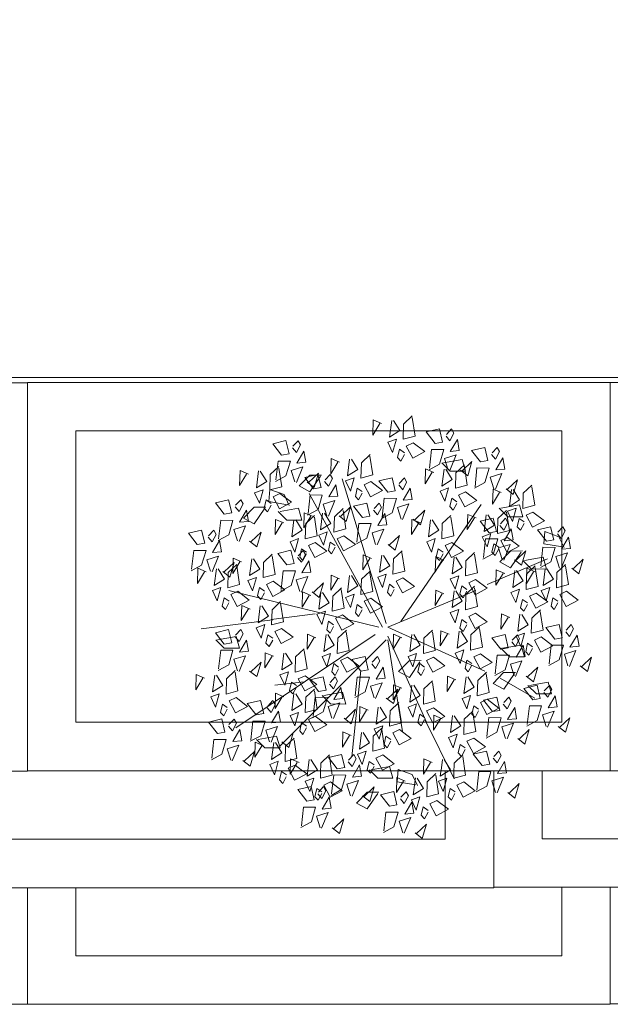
# Model space of a CAD drawing. Header units: centimetres. Extents: x -122 to 72759, y 3298 to 43172.
# Tile 51 of 243: x 35782 to 35843, y 10607 to 10708. Entities that reach past the tile are written whole.
import ezdxf

# ---------------------------------------------------------------- set-up
doc = ezdxf.new("R2010")
doc.units = ezdxf.units.CM
doc.header["$MEASUREMENT"] = 0
for name, color, linetype, lineweight in [('1-meble', 7, 'Continuous', 5), ('_ nowe meble', 7, 'Continuous', 5), ('wymiarowanie', 7, 'Continuous', 5), ('ZZZ_Xref', 7, 'Continuous', 5)]:
    doc.layers.add(name, color=color, linetype=linetype, lineweight=lineweight)

# ---------------------------------------------------------------- blocks, each defined once
blk = doc.blocks.new('G$CA1DC9C89')
at = {"layer": '_ nowe meble', "lineweight": 5, "ltscale": 0.5}
blk.add_lwpolyline([(162.24, 764.75), (77.15, 765.38), (77.15, 495.81), (65.14, 495.81), (65.14, 465.82), (53.15, 465.82), (53.16, 56.24), (4727.78, 55.45)], dxfattribs=at)
at = {"layer": 'wymiarowanie', "lineweight": 5, "ltscale": 0.5}
blk.add_lwpolyline([(2759.45, 55.45), (2759.45, 15.45), (1725.13, 15.45), (1725.13, 3.45), (1437.13, 3.54), (1437.13, -8.46), (957.13, -8.46), (957.13, 3.49), (1.15, 3.49), (1.15, 633.82), (13.15, 633.82), (13.15, 645.82), (25.15, 645.82), (25.14, 705.82), (37.13, 705.82), (36.77, 764.65), (77.15, 765.38), (77.15, 495.81), (65.14, 495.82), (65.14, 465.82), (53.14, 465.82), (53.15, 55.54)], close=True, dxfattribs=at)
at = {"lineweight": 5, "ltscale": 0.5}
blk.add_wipeout([(1077.13, 31.48), (1137.13, 31.48), (1137.13, -8.52), (1077.13, -8.52)], dxfattribs=at).dxf.layer = '_ nowe meble'
at = {"layer": '_ nowe meble', "lineweight": 5, "ltscale": 0.5}
blk.add_lwpolyline([(1077.13, 31.48), (1077.13, -8.52), (1137.13, -8.52), (1137.13, 31.48)], close=True, dxfattribs=at)
at = {"lineweight": 5, "ltscale": 0.5}
blk.add_wipeout([(1137.13, 31.48), (1197.13, 31.48), (1197.13, -8.52), (1137.13, -8.52)], dxfattribs=at).dxf.layer = '_ nowe meble'
at = {"layer": '_ nowe meble', "lineweight": 5, "ltscale": 0.5}
for points in [[(1137.13, 31.48), (1137.13, -8.52), (1197.13, -8.52), (1197.13, 31.48)], [(1142.13, 26.48), (1142.13, -3.52), (1192.13, -3.52), (1192.13, 26.48)]]:
    blk.add_lwpolyline(points, close=True, dxfattribs=at)
at = {"lineweight": 5, "ltscale": 0.5}
blk.add_wipeout([(1125.13, 43.48), (1185.13, 43.48), (1185.13, 3.48), (1125.13, 3.48)], dxfattribs=at).dxf.layer = '_ nowe meble'
at = {"layer": '1-meble', "lineweight": 5}
for p, q in [((1163.08, 14.6), (1163.42, 14.24)), ((1163.42, 14.24), (1163.78, 14.92)), ((1166.6, 14.77), (1165.73, 14.45)), ((1165.73, 14.45), (1166.22, 13.39)), ((1166.22, 13.39), (1166.6, 14.77)), ((1167.63, 14.05), (1168.33, 14.38)), ((1168.33, 14.38), (1169.52, 13.48)), ((1170.01, 14.16), (1171.21, 14.53)), ((1171.21, 14.53), (1170.55, 12.91)), ((1170.59, 14.89), (1171.52, 14.98)), ((1174.76, 14.76), (1173.2, 14.77)), ((1175.16, 14.84), (1175.12, 13.28)), ((1175.12, 13.28), (1175.85, 14.47)), ((1176.02, 14.47), (1175.16, 14.84)), ((1177.11, 14.08), (1175.19, 14.41)), ((1176.85, 13.05), (1177.07, 14.79)), ((1177.24, 14.78), (1177.91, 13.72)), ((1178.23, 12.84), (1178.28, 14.41)), ((1180.32, 14.77), (1179.44, 14.45)), ((1179.44, 14.45), (1179.93, 13.39)), ((1179.93, 13.39), (1180.32, 14.77)), ((1181.34, 14.05), (1182.04, 14.38)), ((1182.04, 14.38), (1183.23, 13.48)), ((1164.98, 13.6), (1166.34, 13.92)), ((1165.9, 12.42), (1164.98, 13.6)), ((1166.34, 13.92), (1166.66, 12.55)), ((1166.92, 13.72), (1166.73, 12.86)), ((1167.43, 13.36), (1166.92, 13.72)), ((1167.06, 12.5), (1167.43, 13.19)), ((1167.61, 13.91), (1167.08, 13.34)), ((1167.43, 12.69), (1167.84, 13.47)), ((1167.84, 13.47), (1167.61, 13.91)), ((1168.29, 12.82), (1167.63, 14.05)), ((1169.52, 13.48), (1168.29, 12.82)), ((1169.48, 13.59), (1168.4, 13)), ((1170.38, 12.96), (1170.01, 14.16)), ((1171, 12.2), (1172.09, 13.32)), ((1172.82, 13.87), (1171.81, 12.9)), ((1172.09, 13.32), (1173.32, 13.33)), ((1173.2, 13.2), (1172.11, 11.6)), ((1172.38, 12.37), (1172.82, 13.87)), ((1173.49, 13.07), (1174.85, 13.4)), ((1174.85, 13.4), (1175.17, 12.03)), ((1176.11, 13.38), (1175.58, 12.82)), ((1176.35, 12.95), (1176.11, 13.38)), ((1177.91, 13.72), (1176.85, 13.05)), ((1180.64, 13.72), (1180.44, 12.86)), ((1181.15, 13.36), (1180.64, 13.72)), ((1180.78, 12.5), (1181.14, 13.19)), ((1182, 12.82), (1181.34, 14.05)), ((1183.23, 13.48), (1182, 12.82)), ((1184.41, 13.94), (1183.33, 13.35)), ((1166.66, 12.55), (1165.9, 12.42)), ((1166.73, 12.86), (1167.06, 12.5)), ((1167.03, 13.17), (1167.43, 12.69)), ((1168.19, 12.83), (1167.47, 11.59)), ((1168.4, 11.68), (1168.19, 12.83)), ((1172.11, 11.6), (1171, 12.2)), ((1171.64, 12.95), (1172.38, 12.37)), ((1174.41, 11.9), (1173.49, 13.07)), ((1175.53, 12.65), (1175.93, 12.17)), ((1175.93, 12.17), (1176.35, 12.95)), ((1176.7, 12.3), (1175.97, 11.07)), ((1177.54, 12.86), (1176.66, 12.54)), ((1176.66, 12.54), (1177.16, 11.48)), ((1176.9, 11.16), (1176.7, 12.3)), ((1177.16, 11.48), (1177.54, 12.86)), ((1179.46, 13.16), (1178.23, 12.84)), ((1178.56, 12.14), (1179.27, 12.47)), ((1179.27, 12.47), (1180.46, 11.57)), ((1180.44, 12.86), (1180.78, 12.5)), ((1165.33, 9.87), (1165.54, 11.8)), ((1165.54, 11.8), (1166.8, 11.79)), ((1166.8, 11.79), (1166.36, 10.29)), ((1166.89, 10.86), (1168.08, 11.23)), ((1168.08, 11.23), (1167.42, 9.61)), ((1167.47, 11.59), (1168.4, 11.68)), ((1173.83, 9.35), (1174.04, 11.28)), ((1174.04, 11.28), (1175.31, 11.27)), ((1175.17, 12.03), (1174.41, 11.9)), ((1175.31, 11.27), (1174.86, 9.77)), ((1175.97, 11.07), (1176.9, 11.16)), ((1177.86, 11.81), (1177.66, 10.95)), ((1178.37, 11.45), (1177.86, 11.81)), ((1178, 10.59), (1178.37, 11.28)), ((1179.22, 10.9), (1178.56, 12.14)), ((1180.46, 11.57), (1179.22, 10.9)), ((1166.36, 10.29), (1165.28, 9.7)), ((1167.26, 9.66), (1166.89, 10.86)), ((1169.7, 10.57), (1168.69, 9.6)), ((1169.25, 9.07), (1169.7, 10.57)), ((1175.39, 10.34), (1176.59, 10.71)), ((1175.76, 9.14), (1175.39, 10.34)), ((1176.59, 10.71), (1175.93, 9.09)), ((1177.66, 10.95), (1178, 10.59)), ((1168.52, 9.65), (1169.25, 9.07)), ((1174.86, 9.77), (1173.78, 9.18)), ((1178.2, 10.05), (1177.19, 9.08)), ((1177.76, 8.55), (1178.2, 10.05)), ((1177.03, 9.13), (1177.76, 8.55))]:
    blk.add_line(p, q, dxfattribs=at)
at = {"layer": '_ nowe meble', "lineweight": 5, "ltscale": 0.5}
for points in [[(1125.13, 43.48), (1125.13, 3.48), (1185.13, 3.48), (1185.13, 43.48)], [(1130.13, 38.48), (1130.13, 8.48), (1180.13, 8.48), (1180.13, 38.48)]]:
    blk.add_lwpolyline(points, close=True, dxfattribs=at)
at = {"lineweight": 5, "ltscale": 0.5}
for points in [[(1077.13, 55.48), (1137.13, 55.48), (1137.13, 15.48), (1077.13, 15.48)], [(1185.13, 43.54), (1245.13, 43.54), (1245.13, 3.54), (1185.13, 3.54)]]:
    blk.add_wipeout(points, dxfattribs=at).dxf.layer = '_ nowe meble'
at = {"layer": '1-meble', "lineweight": 5}
for p, q in [((1184.94, 14.51), (1186.13, 14.88)), ((1185.31, 13.31), (1184.94, 14.51)), ((1186.13, 14.88), (1185.47, 13.26)), ((1187.75, 14.22), (1186.74, 13.25)), ((1187.31, 12.72), (1187.75, 14.22)), ((1186.57, 13.3), (1187.31, 12.72))]:
    blk.add_line(p, q, dxfattribs=at)
at = {"layer": '_ nowe meble', "lineweight": 5, "ltscale": 0.5}
for points in [[(1077.13, 55.48), (1077.13, 15.48), (1137.13, 15.48), (1137.13, 55.48)], [(1185.13, 43.54), (1185.13, 3.54), (1245.13, 3.54), (1245.13, 43.54)], [(1190.13, 38.54), (1190.13, 8.54), (1240.13, 8.54), (1240.13, 38.54)]]:
    blk.add_lwpolyline(points, close=True, dxfattribs=at)
at = {"lineweight": 5, "ltscale": 0.5}
blk.add_wipeout([(1137.13, 55.54), (1197.13, 55.54), (1197.13, 15.54), (1137.13, 15.54)], dxfattribs=at).dxf.layer = '_ nowe meble'
at = {"layer": '1-meble', "lineweight": 5}
for p, q in [((1178.17, 50.44), (1179.54, 50.76)), ((1179.54, 50.76), (1179.86, 49.4)), ((1180.8, 50.75), (1180.27, 50.18)), ((1181.03, 50.32), (1180.8, 50.75)), ((1179.09, 49.26), (1178.17, 50.44)), ((1180.22, 50.02), (1180.62, 49.53)), ((1180.62, 49.53), (1181.03, 50.32)), ((1179.86, 49.4), (1179.09, 49.26)), ((1181.39, 49.67), (1180.66, 48.44)), ((1181.59, 48.52), (1181.39, 49.67)), ((1178.52, 46.71), (1178.73, 48.64)), ((1178.73, 48.64), (1179.99, 48.63)), ((1179.99, 48.63), (1179.55, 47.13)), ((1180.08, 47.7), (1181.27, 48.07)), ((1180.45, 46.5), (1180.08, 47.7)), ((1181.27, 48.07), (1180.61, 46.46)), ((1180.66, 48.44), (1181.59, 48.52)), ((1179.55, 47.13), (1178.47, 46.55)), ((1180.66, 46.4), (1179.8, 47.27)), ((1179.97, 47.27), (1181.89, 47.61)), ((1182.89, 47.41), (1181.88, 46.44)), ((1181.89, 47.61), (1182.23, 46.39)), ((1182.45, 45.91), (1182.89, 47.41)), ((1165.1, 44.87), (1166.19, 45.99)), ((1166.19, 45.99), (1167.42, 46)), ((1167.3, 45.88), (1166.21, 44.27)), ((1182.23, 46.39), (1180.66, 46.4)), ((1181.71, 46.49), (1182.45, 45.91)), ((1166.21, 44.27), (1165.1, 44.87)), ((1162, 43.26), (1162.09, 44.52)), ((1162.09, 44.52), (1163.56, 43.98)), ((1163.56, 43.98), (1164.08, 42.87)), ((1166.02, 42.02), (1166.23, 43.95)), ((1166.23, 43.95), (1167.49, 43.94)), ((1167.49, 43.94), (1167.05, 42.44)), ((1159.37, 41.57), (1160.46, 42.69)), ((1160.46, 42.69), (1161.69, 42.7)), ((1163.91, 42.93), (1162, 43.26)), ((1167.58, 43.01), (1168.78, 43.38)), ((1167.95, 41.81), (1167.58, 43.01)), ((1185.87, 42.58), (1187.79, 42.92)), ((1187.79, 42.92), (1188.13, 41.7)), ((1161.57, 42.58), (1160.48, 40.97)), ((1163.83, 41.36), (1162.96, 42.23)), ((1163.14, 42.23), (1165.05, 42.57)), ((1165.05, 42.57), (1165.39, 41.35)), ((1167.05, 42.44), (1165.97, 41.85)), ((1186.57, 41.71), (1185.7, 42.58)), ((1188.13, 41.7), (1186.57, 41.71)), ((1160.48, 40.97), (1159.37, 41.57)), ((1165.39, 41.35), (1163.83, 41.36)), ((1153.7, 40.01), (1155.06, 40.33)), ((1154.62, 38.83), (1153.7, 40.01)), ((1155.06, 40.33), (1155.38, 38.97)), ((1155.75, 39.59), (1156.15, 39.11)), ((1156.32, 40.32), (1155.79, 39.75)), ((1156.15, 39.11), (1156.56, 39.89)), ((1156.56, 39.89), (1156.32, 40.32)), ((1190.29, 38.91), (1190.38, 40.18)), ((1190.38, 40.18), (1191.85, 39.64)), ((1191.85, 39.64), (1192.37, 38.53)), ((1155.38, 38.97), (1154.62, 38.83)), ((1156.91, 39.24), (1156.18, 38.01)), ((1157.11, 38.1), (1156.91, 39.24)), ((1192.21, 38.59), (1190.29, 38.91)), ((1154.04, 36.29), (1154.25, 38.22)), ((1154.25, 38.22), (1155.52, 38.21)), ((1155.52, 38.21), (1155.07, 36.71)), ((1155.6, 37.27), (1156.8, 37.64)), ((1156.8, 37.64), (1156.14, 36.03)), ((1156.18, 38.01), (1157.11, 38.1)), ((1185.75, 37.05), (1186.85, 38.17)), ((1186.85, 38.17), (1188.08, 38.18)), ((1187.96, 38.06), (1186.86, 36.45)), ((1188.3, 37.19), (1190.22, 37.53)), ((1190.22, 37.53), (1190.56, 36.31)), ((1155.07, 36.71), (1153.99, 36.12)), ((1155.97, 36.08), (1155.6, 37.27)), ((1158.41, 36.99), (1157.4, 36.02)), ((1157.97, 35.49), (1158.41, 36.99)), ((1186.86, 36.45), (1185.75, 37.05)), ((1189, 36.32), (1188.13, 37.19)), ((1157.24, 36.07), (1157.97, 35.49)), ((1190.56, 36.31), (1189, 36.32)), ((1157.4, 28.15), (1156.54, 29.02)), ((1156.71, 29.02), (1158.63, 29.36)), ((1158.63, 29.36), (1158.97, 28.15)), ((1186.05, 28.15), (1187.96, 28.49)), ((1187.96, 28.49), (1188.3, 27.28)), ((1158.97, 28.15), (1157.4, 28.15)), ((1186.74, 27.28), (1185.87, 28.15)), ((1175.34, 25.76), (1176.43, 26.87)), ((1176.43, 26.87), (1177.66, 26.89)), ((1177.54, 26.76), (1176.45, 25.15)), ((1188.3, 27.28), (1186.74, 27.28)), ((1176.45, 25.15), (1175.34, 25.76)), ((1185.06, 24.54), (1186.15, 25.66)), ((1186.15, 25.66), (1187.38, 25.67)), ((1187.26, 25.54), (1186.17, 23.94)), ((1186.17, 23.94), (1185.06, 24.54)), ((1188.83, 24.33), (1190.74, 24.67)), ((1190.74, 24.67), (1191.08, 23.45)), ((1167.65, 23.29), (1169.56, 23.63)), ((1169.56, 23.63), (1169.9, 22.41)), ((1189.52, 23.46), (1188.65, 24.33)), ((1191.08, 23.45), (1189.52, 23.46)), ((1159.77, 22.46), (1161.14, 22.78)), ((1160.69, 21.28), (1159.77, 22.46)), ((1161.14, 22.78), (1161.46, 21.42)), ((1162.4, 22.77), (1161.87, 22.2)), ((1162.22, 21.55), (1162.63, 22.34)), ((1162.63, 22.34), (1162.4, 22.77)), ((1168.34, 22.42), (1167.48, 23.29)), ((1169.9, 22.41), (1168.34, 22.42)), ((1174.46, 21.71), (1175.35, 22.55)), ((1175.34, 22.38), (1175.64, 20.46)), ((1184.07, 22.81), (1185.44, 23.13)), ((1184.99, 21.63), (1184.07, 22.81)), ((1185.44, 23.13), (1185.76, 21.76)), ((1186.12, 22.38), (1186.52, 21.9)), ((1186.7, 23.12), (1186.17, 22.55)), ((1186.52, 21.9), (1186.94, 22.69)), ((1186.94, 22.69), (1186.7, 23.12)), ((1161.46, 21.42), (1160.69, 21.28)), ((1161.82, 22.03), (1162.22, 21.55)), ((1162.99, 21.69), (1162.26, 20.46)), ((1163.19, 20.54), (1162.99, 21.69)), ((1171.34, 22.14), (1171.3, 20.57)), ((1171.3, 20.57), (1172.03, 21.77)), ((1172.2, 21.77), (1171.34, 22.14)), ((1173.03, 20.35), (1173.25, 22.09)), ((1173.43, 22.08), (1174.09, 21.02)), ((1174.42, 20.14), (1174.46, 21.71)), ((1182.1, 20.84), (1182.99, 21.68)), ((1182.98, 21.51), (1183.28, 19.59)), ((1185.76, 21.76), (1184.99, 21.63)), ((1187.29, 22.04), (1186.56, 20.8)), ((1187.49, 20.89), (1187.29, 22.04)), ((1155.78, 20.55), (1157.14, 20.87)), ((1156.7, 19.37), (1155.78, 20.55)), ((1157.14, 20.87), (1157.46, 19.51)), ((1158.41, 20.86), (1157.88, 20.29)), ((1158.23, 19.64), (1158.64, 20.43)), ((1158.64, 20.43), (1158.41, 20.86)), ((1160.12, 18.73), (1160.33, 20.66)), ((1160.33, 20.66), (1161.59, 20.65)), ((1161.59, 20.65), (1161.15, 19.15)), ((1162.26, 20.46), (1163.19, 20.54)), ((1174.09, 21.02), (1173.03, 20.35)), ((1175.64, 20.46), (1174.42, 20.14)), ((1178.98, 21.27), (1178.94, 19.71)), ((1178.94, 19.71), (1179.67, 20.9)), ((1179.84, 20.9), (1178.98, 21.27)), ((1180.67, 19.48), (1180.89, 21.22)), ((1181.06, 21.21), (1181.73, 20.15)), ((1182.05, 19.27), (1182.1, 20.84)), ((1184.42, 19.08), (1184.63, 21.01)), ((1184.63, 21.01), (1185.89, 21)), ((1185.89, 21), (1185.45, 19.5)), ((1185.98, 20.07), (1187.18, 20.44)), ((1187.18, 20.44), (1186.52, 18.82)), ((1186.56, 20.8), (1187.49, 20.89)), ((1157.46, 19.51), (1156.7, 19.37)), ((1157.83, 20.12), (1158.23, 19.64)), ((1158.99, 19.78), (1158.27, 18.54)), ((1159.2, 18.63), (1158.99, 19.78)), ((1161.68, 19.72), (1162.87, 20.09)), ((1162.05, 18.52), (1161.68, 19.72)), ((1162.87, 20.09), (1162.21, 18.47)), ((1164.49, 19.43), (1163.48, 18.46)), ((1164.05, 17.93), (1164.49, 19.43)), ((1169.61, 19.53), (1169.57, 17.97)), ((1170.47, 19.16), (1169.61, 19.53)), ((1171.3, 17.75), (1171.52, 19.48)), ((1171.69, 19.47), (1172.36, 18.41)), ((1172.72, 19.1), (1173.61, 19.94)), ((1173.72, 20.16), (1172.84, 19.84)), ((1172.84, 19.84), (1173.34, 18.78)), ((1173.34, 18.78), (1173.72, 20.16)), ((1173.61, 19.77), (1173.9, 17.85)), ((1174.74, 19.44), (1175.45, 19.77)), ((1175.41, 18.2), (1174.74, 19.44)), ((1175.45, 19.77), (1176.64, 18.87)), ((1181.36, 19.29), (1180.48, 18.97)), ((1181.73, 20.15), (1180.67, 19.48)), ((1180.97, 17.91), (1181.36, 19.29)), ((1183.28, 19.59), (1182.05, 19.27)), ((1185.45, 19.5), (1184.37, 18.91)), ((1186.35, 18.87), (1185.98, 20.07)), ((1188.79, 19.78), (1187.78, 18.81)), ((1188.35, 18.28), (1188.79, 19.78)), ((1156.13, 16.82), (1156.34, 18.75)), ((1156.34, 18.75), (1157.6, 18.74)), ((1157.6, 18.74), (1157.16, 17.24)), ((1158.27, 18.54), (1159.2, 18.63)), ((1161.15, 19.15), (1160.07, 18.57)), ((1160.58, 18.49), (1160.54, 16.92)), ((1161.44, 18.12), (1160.58, 18.49)), ((1161.57, 17.9), (1160.71, 18.77)), ((1160.88, 18.77), (1162.79, 19.11)), ((1162.27, 16.7), (1162.49, 18.44)), ((1162.66, 18.43), (1163.33, 17.37)), ((1162.79, 19.11), (1163.14, 17.89)), ((1163.31, 18.51), (1164.05, 17.93)), ((1163.7, 18.06), (1164.59, 18.9)), ((1164.58, 18.73), (1164.88, 16.81)), ((1169.57, 17.97), (1170.29, 19.16)), ((1172.36, 18.41), (1171.3, 17.75)), ((1172.68, 17.54), (1172.72, 19.1)), ((1174.04, 19.11), (1173.84, 18.25)), ((1174.55, 18.75), (1174.04, 19.11)), ((1174.18, 17.89), (1174.55, 18.57)), ((1176.64, 18.87), (1175.41, 18.2)), ((1180.48, 18.97), (1180.97, 17.91)), ((1182.38, 18.57), (1183.08, 18.9)), ((1183.04, 17.33), (1182.38, 18.57)), ((1183.08, 18.9), (1184.28, 18)), ((1187.61, 18.86), (1188.35, 18.28)), ((1157.69, 17.81), (1158.88, 18.18)), ((1158.06, 16.61), (1157.69, 17.81)), ((1158.88, 18.18), (1158.22, 16.56)), ((1160.5, 17.52), (1159.49, 16.55)), ((1160.05, 16.02), (1160.5, 17.52)), ((1160.54, 16.92), (1161.27, 18.12)), ((1163.14, 17.89), (1161.57, 17.9)), ((1163.33, 17.37), (1162.27, 16.7)), ((1163.65, 16.49), (1163.7, 18.06)), ((1171.99, 17.55), (1171.11, 17.23)), ((1171.6, 16.17), (1171.99, 17.55)), ((1173.9, 17.85), (1172.68, 17.54)), ((1173.84, 18.25), (1174.18, 17.89)), ((1181.68, 18.24), (1181.48, 17.38)), ((1181.48, 17.38), (1181.82, 17.02)), ((1182.19, 17.88), (1181.68, 18.24)), ((1181.82, 17.02), (1182.18, 17.71)), ((1183.03, 17.25), (1184.4, 17.57)), ((1183.95, 16.07), (1183.03, 17.25)), ((1184.28, 18), (1183.04, 17.33)), ((1184.4, 17.57), (1184.72, 16.2)), ((1185.66, 17.56), (1185.13, 16.99)), ((1185.89, 17.12), (1185.66, 17.56)), ((1157.16, 17.24), (1156.08, 16.65)), ((1159.32, 16.6), (1160.05, 16.02)), ((1162.96, 16.51), (1162.08, 16.19)), ((1162.58, 15.13), (1162.96, 16.51)), ((1164.88, 16.81), (1163.65, 16.49)), ((1164.23, 16.75), (1164.18, 15.19)), ((1164.18, 15.19), (1164.91, 16.38)), ((1165.09, 16.38), (1164.23, 16.75)), ((1165.92, 14.97), (1166.14, 16.7)), ((1166.31, 16.69), (1166.98, 15.63)), ((1167.3, 14.76), (1167.34, 16.32)), ((1167.34, 16.32), (1168.23, 17.16)), ((1168.11, 16.9), (1169.47, 17.22)), ((1169.02, 15.72), (1168.11, 16.9)), ((1168.23, 16.99), (1168.52, 15.07)), ((1169.47, 17.22), (1169.79, 15.86)), ((1170.15, 16.47), (1170.55, 15.99)), ((1170.73, 17.21), (1170.2, 16.64)), ((1170.55, 15.99), (1170.97, 16.78)), ((1170.97, 16.78), (1170.73, 17.21)), ((1171.11, 17.23), (1171.6, 16.17)), ((1172.3, 16.5), (1172.11, 15.64)), ((1172.82, 16.14), (1172.3, 16.5)), ((1173.01, 16.83), (1173.71, 17.16)), ((1173.67, 15.6), (1173.01, 16.83)), ((1174.9, 16.26), (1173.67, 15.6)), ((1173.71, 17.16), (1174.9, 16.26)), ((1177.94, 16.75), (1177.9, 15.19)), ((1177.9, 15.19), (1178.62, 16.38)), ((1178.8, 16.38), (1177.94, 16.75)), ((1179.63, 14.97), (1179.85, 16.7)), ((1180.02, 16.69), (1180.69, 15.63)), ((1181.01, 14.76), (1181.05, 16.32)), ((1181.05, 16.32), (1181.94, 17.16)), ((1181.94, 16.99), (1182.24, 15.07)), ((1185.08, 16.82), (1185.48, 16.34)), ((1185.48, 16.34), (1185.89, 17.12)), ((1186.25, 16.48), (1185.52, 15.24)), ((1186.45, 15.33), (1186.25, 16.48)), ((1162.08, 16.19), (1162.58, 15.13)), ((1163.28, 15.46), (1163.08, 14.6)), ((1163.79, 15.1), (1163.28, 15.46)), ((1163.98, 15.79), (1164.69, 16.12)), ((1164.64, 14.55), (1163.98, 15.79)), ((1165.88, 15.22), (1164.64, 14.55)), ((1164.69, 16.12), (1165.88, 15.22)), ((1166.98, 15.63), (1165.92, 14.97)), ((1169.79, 15.86), (1169.02, 15.72)), ((1171.32, 16.13), (1170.59, 14.89)), ((1171.52, 14.98), (1171.32, 16.13)), ((1172.11, 15.64), (1172.45, 15.28)), ((1173.2, 14.77), (1172.34, 15.64)), ((1172.45, 15.28), (1172.81, 15.97)), ((1172.51, 15.64), (1174.42, 15.98)), ((1174.42, 15.98), (1174.76, 14.76)), ((1175.19, 14.41), (1175.28, 15.67)), ((1175.28, 15.67), (1176.75, 15.14)), ((1178.28, 14.41), (1179.17, 15.25)), ((1180.69, 15.63), (1179.63, 14.97)), ((1183.38, 13.52), (1183.59, 15.45)), ((1183.59, 15.45), (1184.85, 15.44)), ((1184.72, 16.2), (1183.95, 16.07)), ((1184.85, 15.44), (1184.41, 13.94)), ((1185.52, 15.24), (1186.45, 15.33)), ((1168.52, 15.07), (1167.3, 14.76)), ((1168.45, 13.17), (1168.66, 15.1)), ((1168.66, 15.1), (1169.92, 15.09)), ((1169.92, 15.09), (1169.48, 13.59)), ((1176.75, 15.14), (1177.27, 14.02)), ((1179.16, 15.08), (1179.46, 13.16)), ((1182.24, 15.07), (1181.01, 14.76))]:
    blk.add_line(p, q, dxfattribs=at)
for points in [[(1176.73, 51.92), (1177.03, 50), (1175.8, 49.69), (1175.85, 51.25), (1176.74, 52.1)], [(1173.59, 51.31), (1172.73, 51.68), (1172.69, 50.12), (1173.42, 51.32)], [(1174.81, 51.63), (1175.48, 50.57), (1174.42, 49.9), (1174.64, 51.63)], [(1164.42, 48.8), (1164.82, 48.32), (1165.24, 49.1), (1165, 49.53), (1164.47, 48.97)], [(1184.91, 48.1), (1185.31, 47.62), (1185.72, 48.41), (1185.49, 48.84), (1184.96, 48.27)], [(1169.25, 47.32), (1168.39, 47.69), (1168.35, 46.12), (1169.08, 47.32)], [(1172.39, 47.93), (1172.69, 46.01), (1171.46, 45.69), (1171.51, 47.25), (1172.4, 48.1)], [(1175.94, 48.29), (1175.43, 48.65), (1175.23, 47.79), (1175.57, 47.43), (1175.94, 48.12)], [(1163.02, 46.71), (1163.32, 44.79), (1162.09, 44.47), (1162.13, 46.04), (1163.02, 46.88)], [(1162.72, 45.5), (1162.93, 47.43), (1164.2, 47.42), (1163.75, 45.92), (1162.67, 45.33)], [(1164.65, 45.29), (1164.28, 46.48), (1165.48, 46.86), (1164.82, 45.24)], [(1170.48, 47.63), (1171.14, 46.57), (1170.08, 45.9), (1170.3, 47.63)], [(1182.11, 46.88), (1182.41, 44.96), (1181.19, 44.65), (1181.23, 46.21), (1182.12, 47.06)], [(1183.21, 44.8), (1183.41, 46.73), (1184.68, 46.72), (1184.23, 45.22), (1183.16, 44.63)], [(1159.88, 46.1), (1159.02, 46.47), (1158.98, 44.91), (1159.7, 46.1)], [(1161.1, 46.41), (1161.77, 45.35), (1160.71, 44.69), (1160.93, 46.42)], [(1165.92, 45.28), (1166.65, 44.7), (1167.09, 46.2), (1166.08, 45.23)], [(1167.72, 45.32), (1168.12, 44.84), (1168.54, 45.63), (1168.3, 46.06), (1167.77, 45.49)], [(1175.36, 44.98), (1175.76, 44.49), (1176.17, 45.28), (1175.94, 45.71), (1175.41, 45.14)], [(1178.97, 46.27), (1178.11, 46.64), (1178.07, 45.08), (1178.8, 46.28)], [(1180.2, 46.59), (1180.86, 45.53), (1179.8, 44.86), (1180.02, 46.59)], [(1185.13, 44.59), (1184.76, 45.79), (1185.96, 46.16), (1185.3, 44.54)], [(1174.05, 30.71), (1169.53, 45.62)], [(1171.6, 44.3), (1171.09, 44.66), (1170.89, 43.79), (1171.23, 43.44), (1171.6, 44.12)], [(1186.4, 44.58), (1187.13, 44), (1187.58, 45.5), (1186.56, 44.53)], [(1189.06, 44.8), (1189.35, 42.88), (1188.13, 42.56), (1188.17, 44.13), (1189.06, 44.97)], [(1173.68, 30.34), (1166.14, 44.11)], [(1181.32, 43.25), (1180.81, 43.61), (1180.61, 42.75), (1180.95, 42.39), (1181.32, 43.08)], [(1185.91, 44.19), (1185.06, 44.56), (1185.01, 42.99), (1185.74, 44.19)], [(1187.14, 44.5), (1187.8, 43.44), (1186.75, 42.77), (1186.97, 44.51)], [(1158.52, 42.72), (1158.92, 42.24), (1159.34, 43.02), (1159.1, 43.45), (1158.57, 42.88)], [(1162.23, 43.08), (1161.72, 43.44), (1161.52, 42.58), (1161.86, 42.22), (1162.22, 42.91)], [(1168.78, 43.38), (1168.12, 41.76)], [(1169.21, 41.8), (1169.95, 41.22), (1170.39, 42.72), (1169.38, 41.75)], [(1172.76, 42.37), (1173.16, 41.89), (1173.57, 42.67), (1173.34, 43.1), (1172.81, 42.54)], [(1173.66, 41.67), (1173.87, 43.6), (1175.13, 43.59), (1174.69, 42.09), (1173.61, 41.51)], [(1175.59, 41.46), (1175.22, 42.66), (1176.41, 43.03), (1175.75, 41.42)], [(1175.56, 30.9), (1183.85, 42.98)], [(1166.47, 41.75), (1165.62, 42.12), (1165.57, 40.56), (1166.3, 41.76)], [(1166.67, 41.67), (1166.96, 39.75), (1165.74, 39.43), (1165.78, 41), (1166.67, 41.84)], [(1167.7, 42.07), (1168.36, 41.01), (1167.3, 40.34), (1167.52, 42.07)], [(1169.62, 42.36), (1169.91, 40.44), (1168.69, 40.13), (1168.73, 41.69), (1169.62, 42.54)], [(1176.85, 41.45), (1177.59, 40.87), (1178.03, 42.37), (1177.02, 41.4)], [(1180.73, 41.67), (1181.02, 39.75), (1179.8, 39.43), (1179.84, 41), (1180.73, 41.84)], [(1183.31, 41.58), (1182.45, 41.95), (1182.41, 40.39), (1183.14, 41.58)], [(1184.54, 41.89), (1185.2, 40.83), (1184.14, 40.17), (1184.36, 41.9)], [(1186.45, 42.19), (1186.75, 40.27), (1185.52, 39.96), (1185.57, 41.52), (1186.46, 42.36)], [(1156.82, 39.41), (1157.03, 41.35), (1158.29, 41.33), (1157.85, 39.83), (1156.77, 39.25)], [(1158.75, 39.21), (1158.38, 40.4), (1159.58, 40.77), (1158.92, 39.16)], [(1163.52, 41.06), (1162.66, 41.43), (1162.62, 39.87), (1163.35, 41.06)], [(1164.75, 41.37), (1165.41, 40.31), (1164.35, 39.65), (1164.57, 41.38)], [(1171.05, 39.07), (1171.26, 41), (1172.53, 40.99), (1172.08, 39.49), (1171.01, 38.9)], [(1177.58, 41.06), (1176.72, 41.43), (1176.68, 39.87), (1177.41, 41.06)], [(1178.81, 41.37), (1179.47, 40.31), (1178.41, 39.65), (1178.63, 41.38)], [(1185.77, 40.8), (1186.18, 40.32), (1186.59, 41.11), (1186.35, 41.54), (1185.82, 40.97)], [(1188.26, 41.17), (1187.75, 41.53), (1187.56, 40.67), (1187.89, 40.31), (1188.26, 40.99)], [(1191.68, 39.94), (1192.08, 39.45), (1192.49, 40.24), (1192.26, 40.67), (1191.73, 40.1)], [(1160.01, 39.19), (1160.75, 38.61), (1161.19, 40.11), (1160.18, 39.14)], [(1172.98, 38.86), (1172.61, 40.05), (1173.81, 40.43), (1173.15, 38.81)], [(1174.25, 38.85), (1174.98, 38.27), (1175.43, 39.77), (1174.41, 38.8)], [(1168.82, 38.73), (1168.31, 39.1), (1168.12, 38.23), (1168.45, 37.88), (1168.82, 38.56)], [(1184.07, 37.5), (1184.28, 39.43), (1185.55, 39.42), (1185.1, 37.92), (1184.02, 37.34)], [(1185.66, 38.56), (1185.15, 38.92), (1184.95, 38.06), (1185.29, 37.7), (1185.66, 38.39)], [(1186, 37.29), (1185.63, 38.49), (1186.83, 38.86), (1186.17, 37.24)], [(1189.97, 36.63), (1190.18, 38.56), (1191.45, 38.55), (1191, 37.05), (1189.93, 36.47)], [(1162.33, 37.67), (1162.62, 35.75), (1161.4, 35.44), (1161.44, 37), (1162.33, 37.85)], [(1164.94, 37.5), (1165.35, 37.02), (1165.76, 37.81), (1165.52, 38.24), (1164.99, 37.67)], [(1165.87, 38.04), (1165.36, 38.4), (1165.16, 37.54), (1165.5, 37.18), (1165.87, 37.87)], [(1172.55, 37.41), (1171.69, 37.78), (1171.65, 36.22), (1172.38, 37.41)], [(1173.77, 37.72), (1174.44, 36.66), (1173.38, 36), (1173.6, 37.73)], [(1175.69, 38.02), (1175.99, 36.1), (1174.76, 35.78), (1174.81, 37.35), (1175.7, 38.19)], [(1180.01, 37.23), (1179.16, 37.61), (1179.11, 36.04), (1179.84, 37.24)], [(1179.93, 38.04), (1179.42, 38.4), (1179.22, 37.54), (1179.56, 37.18), (1179.93, 37.87)], [(1181.24, 37.55), (1181.9, 36.49), (1180.84, 35.82), (1181.06, 37.55)], [(1183.16, 37.85), (1183.45, 35.93), (1182.23, 35.61), (1182.27, 37.17), (1183.16, 38.02)], [(1187.27, 37.28), (1188, 36.7), (1188.44, 38.2), (1187.43, 37.23)], [(1191.9, 36.42), (1191.53, 37.62), (1192.73, 37.99), (1192.07, 36.38)], [(1158.68, 36.63), (1158.98, 34.71), (1157.75, 34.39), (1157.79, 35.96), (1158.69, 36.8)], [(1159.18, 37.06), (1158.33, 37.43), (1158.28, 35.87), (1159.01, 37.07)], [(1160.41, 37.38), (1161.07, 36.31), (1160.01, 35.65), (1160.23, 37.38)], [(1184.47, 34.71), (1190.68, 37.35)], [(1189.4, 36.46), (1189.7, 34.53), (1188.48, 34.22), (1188.52, 35.78), (1189.41, 36.63)], [(1192.53, 36.63), (1192.82, 34.71), (1191.6, 34.39), (1191.64, 35.96), (1192.53, 36.8)], [(1193.17, 36.41), (1193.9, 35.83), (1194.35, 37.33), (1193.33, 36.36)], [(1155.54, 36.02), (1154.68, 36.39), (1154.64, 34.83), (1155.36, 36.02)], [(1156.76, 36.33), (1157.43, 35.27), (1156.37, 34.61), (1156.59, 36.34)], [(1163.24, 34.2), (1163.45, 36.13), (1164.72, 36.12), (1164.27, 34.62), (1163.19, 34.03)], [(1165.17, 33.99), (1164.8, 35.19), (1166, 35.56), (1165.34, 33.94)], [(1169.25, 35.32), (1168.39, 35.69), (1168.35, 34.13), (1169.08, 35.33)], [(1170.48, 35.64), (1171.14, 34.58), (1170.08, 33.91), (1170.3, 35.64)], [(1172.39, 35.93), (1172.69, 34.01), (1171.46, 33.7), (1171.51, 35.26), (1172.4, 36.11)], [(1186.26, 35.84), (1185.4, 36.22), (1185.36, 34.65), (1186.09, 35.85)], [(1187.49, 36.16), (1188.15, 35.1), (1187.09, 34.43), (1187.31, 36.16)], [(1189.39, 36.02), (1188.53, 36.39), (1188.49, 34.83), (1189.21, 36.02)], [(1190.61, 36.33), (1191.28, 35.27), (1190.22, 34.61), (1190.44, 36.34)], [(1166.44, 33.98), (1167.17, 33.4), (1167.61, 34.9), (1166.6, 33.93)], [(1174.9, 34.39), (1174.39, 34.75), (1174.19, 33.89), (1174.53, 33.53), (1174.89, 34.22)], [(1182.36, 34.22), (1181.85, 34.58), (1181.65, 33.71), (1181.99, 33.36), (1182.36, 34.04)], [(1183.16, 34.37), (1183.45, 32.45), (1182.23, 32.13), (1182.27, 33.7), (1183.16, 34.54)], [(1173.3, 30.34), (1157.85, 34.11)], [(1161.53, 34.04), (1161.02, 34.4), (1160.83, 33.54), (1161.16, 33.18), (1161.53, 33.87)], [(1166.3, 33.59), (1165.44, 33.96), (1165.4, 32.39), (1166.13, 33.59)], [(1167.52, 33.9), (1168.19, 32.84), (1167.13, 32.17), (1167.35, 33.9)], [(1169.44, 34.2), (1169.74, 32.28), (1168.51, 31.96), (1168.56, 33.52), (1169.45, 34.37)], [(1183.29, 34.11), (1174.24, 30.34), (1184.23, 25.81)], [(1180.01, 33.76), (1179.16, 34.13), (1179.11, 32.57), (1179.84, 33.76)], [(1181.24, 34.07), (1181.9, 33.01), (1180.84, 32.35), (1181.06, 34.08)], [(1157.89, 33), (1157.38, 33.36), (1157.18, 32.5), (1157.52, 32.14), (1157.88, 32.83)], [(1160.05, 32.19), (1159.19, 32.57), (1159.15, 31), (1159.88, 32.2)], [(1161.28, 32.51), (1161.94, 31.45), (1160.88, 30.78), (1161.1, 32.51)], [(1163.19, 32.81), (1163.49, 30.89), (1162.27, 30.57), (1162.31, 32.13), (1163.2, 32.98)], [(1171.6, 32.3), (1171.09, 32.67), (1170.89, 31.8), (1171.23, 31.44), (1171.6, 32.13)], [(1188.61, 32.83), (1188.1, 33.19), (1187.9, 32.32), (1188.24, 31.97), (1188.61, 32.65)], [(1191.74, 33), (1191.22, 33.36), (1191.03, 32.5), (1191.37, 32.14), (1191.73, 32.83)], [(1162.23, 31.13), (1166.75, 31.69)], [(1186.78, 31.33), (1185.92, 31.7), (1185.88, 30.13), (1186.61, 31.33)], [(1188.01, 31.64), (1188.67, 30.58), (1187.61, 29.91), (1187.83, 31.65)], [(1189.92, 31.94), (1190.22, 30.02), (1189, 29.7), (1189.04, 31.27), (1189.93, 32.11)], [(1162.37, 31.09), (1155.02, 30.15)], [(1168.65, 30.57), (1168.14, 30.93), (1167.94, 30.06), (1168.28, 29.71), (1168.65, 30.39)], [(1182.36, 30.74), (1181.85, 31.1), (1181.65, 30.24), (1181.99, 29.88), (1182.36, 30.57)], [(1192.54, 29.86), (1192.94, 29.37), (1193.36, 30.16), (1193.12, 30.59), (1192.59, 30.02)], [(1158.52, 29.33), (1158.92, 28.85), (1159.34, 29.64), (1159.1, 30.07), (1158.57, 29.5)], [(1172.92, 29.58), (1158.6, 19.96)], [(1162.4, 29.18), (1161.89, 29.54), (1161.69, 28.67), (1162.03, 28.32), (1162.4, 29)], [(1166.82, 29.24), (1165.96, 29.61), (1165.92, 28.05), (1166.65, 29.25)], [(1168.05, 29.56), (1168.71, 28.49), (1167.65, 27.83), (1167.87, 29.56)], [(1169.96, 29.85), (1170.26, 27.93), (1169.03, 27.62), (1169.08, 29.18), (1169.97, 30.02)], [(1175.67, 29.24), (1174.82, 29.61), (1174.77, 28.05), (1175.5, 29.25)], [(1176.9, 29.56), (1177.56, 28.49), (1176.5, 27.83), (1176.72, 29.56)], [(1178.82, 29.85), (1179.11, 27.93), (1177.89, 27.62), (1177.93, 29.18), (1178.82, 30.02)], [(1180.53, 29.59), (1179.68, 29.96), (1179.63, 28.4), (1180.36, 29.59)], [(1181.76, 29.9), (1182.42, 28.84), (1181.36, 28.17), (1181.58, 29.91)], [(1183.68, 30.2), (1183.97, 28.28), (1182.75, 27.96), (1182.79, 29.53), (1183.68, 30.37)], [(1186.99, 28.81), (1187.39, 28.33), (1187.8, 29.12), (1187.57, 29.55), (1187.04, 28.98)], [(1174.05, 29.02), (1163.13, 18.08)], [(1174.24, 29.39), (1178.2, 20.53)], [(1174.24, 29.02), (1175.75, 19.58)], [(1189.13, 28.31), (1188.62, 28.67), (1188.42, 27.8), (1188.76, 27.45), (1189.13, 28.13)], [(1190.84, 26.55), (1191.05, 28.48), (1192.32, 28.47), (1191.87, 26.97), (1190.79, 26.39)], [(1156.82, 26.03), (1157.03, 27.96), (1158.29, 27.95), (1157.85, 26.45), (1156.77, 25.86)], [(1158.75, 25.82), (1158.38, 27.02), (1159.58, 27.39), (1158.92, 25.77)], [(1162.48, 27.33), (1161.62, 27.7), (1161.58, 26.14), (1162.31, 27.33)], [(1163.71, 27.64), (1164.37, 26.58), (1163.31, 25.92), (1163.53, 27.65)], [(1165.62, 27.94), (1165.92, 26.02), (1164.7, 25.7), (1164.74, 27.27), (1165.63, 28.11)], [(1185.29, 25.51), (1185.5, 27.44), (1186.76, 27.43), (1186.32, 25.93), (1185.24, 25.34)], [(1192.77, 26.34), (1192.4, 27.54), (1193.6, 27.91), (1192.94, 26.29)], [(1160.01, 25.81), (1160.75, 25.23), (1161.19, 26.73), (1160.18, 25.76)], [(1169.17, 26.22), (1168.66, 26.58), (1168.46, 25.72), (1168.8, 25.36), (1169.17, 26.05)], [(1172.58, 26.55), (1172.98, 26.07), (1173.4, 26.86), (1173.16, 27.29), (1172.63, 26.72)], [(1178.02, 26.22), (1177.51, 26.58), (1177.32, 25.72), (1177.65, 25.36), (1178.02, 26.05)], [(1182.88, 26.57), (1182.37, 26.93), (1182.18, 26.07), (1182.51, 25.71), (1182.88, 26.4)], [(1187.22, 25.3), (1186.85, 26.5), (1188.04, 26.87), (1187.38, 25.25)], [(1194.04, 26.33), (1194.77, 25.75), (1195.21, 27.25), (1194.2, 26.28)], [(1155.36, 25.07), (1154.51, 25.44), (1154.46, 23.88), (1155.19, 25.07)], [(1156.59, 25.38), (1157.25, 24.32), (1156.19, 23.66), (1156.42, 25.39)], [(1158.51, 25.68), (1158.8, 23.76), (1157.58, 23.44), (1157.62, 25.01), (1158.51, 25.85)], [(1171.47, 25.85), (1170.52, 16.98)], [(1184.37, 25.51), (1184.67, 23.59), (1183.44, 23.27), (1183.48, 24.83), (1184.38, 25.68)], [(1188.48, 25.29), (1189.21, 24.71), (1189.66, 26.21), (1188.65, 25.24)], [(1165.62, 24.71), (1162.61, 24.34)], [(1164.83, 24.31), (1164.32, 24.67), (1164.12, 23.81), (1164.46, 23.45), (1164.83, 24.14)], [(1168.24, 24.47), (1168.64, 23.99), (1169.06, 24.77), (1168.82, 25.2), (1168.29, 24.63)], [(1170.88, 23.25), (1171.09, 25.18), (1172.35, 25.17), (1171.91, 23.67), (1170.83, 23.08)], [(1172.81, 23.04), (1172.44, 24.24), (1173.64, 24.61), (1172.98, 22.99)], [(1175.67, 24.03), (1174.82, 24.4), (1174.77, 22.83), (1175.5, 24.03)], [(1176.9, 24.34), (1177.56, 23.28), (1176.5, 22.61), (1176.72, 24.35)], [(1178.82, 24.64), (1179.11, 22.72), (1177.89, 22.4), (1177.93, 23.97), (1178.82, 24.81)], [(1181.23, 24.9), (1180.37, 25.27), (1180.33, 23.7), (1181.05, 24.9)], [(1182.45, 25.21), (1183.12, 24.15), (1182.06, 23.48), (1182.28, 25.21)], [(1185.78, 25.09), (1189.36, 23.02)], [(1163.52, 23.16), (1162.66, 23.53), (1162.62, 21.96), (1163.35, 23.16)], [(1164.75, 23.47), (1165.41, 22.41), (1164.35, 21.74), (1164.57, 23.48)], [(1166.67, 23.77), (1166.96, 21.85), (1165.74, 21.53), (1165.78, 23.1), (1166.67, 23.94)], [(1174.07, 23.03), (1174.81, 22.45), (1175.25, 23.95), (1174.24, 22.98)], [(1190.29, 23.6), (1190.69, 23.12), (1191.1, 23.9), (1190.87, 24.33), (1190.34, 23.77)], [(1157.71, 22.05), (1157.2, 22.41), (1157.01, 21.55), (1157.34, 21.19), (1157.71, 21.88)], [(1166.54, 21.17), (1166.75, 23.1), (1168.01, 23.09), (1167.57, 21.59), (1166.49, 21)], [(1168.47, 20.96), (1168.1, 22.15), (1169.3, 22.52), (1168.64, 20.91)], [(1169.73, 20.95), (1170.47, 20.37), (1170.91, 21.87), (1169.9, 20.9)], [(1178.02, 21.01), (1177.51, 21.37), (1177.32, 20.51), (1177.65, 20.15), (1178.02, 20.83)], [(1183.58, 21.88), (1183.07, 22.24), (1182.87, 21.37), (1183.21, 21.02), (1183.57, 21.7)], [(1188.59, 20.3), (1188.8, 22.23), (1190.06, 22.22), (1189.62, 20.72), (1188.54, 20.13)], [(1190.52, 20.09), (1190.15, 21.28), (1191.34, 21.66), (1190.68, 20.04)], [(1165.87, 20.14), (1165.36, 20.5), (1165.16, 19.64), (1165.5, 19.28), (1165.87, 19.96)], [(1178.06, 20.75), (1181.07, 14.72)], [(1191.78, 20.08), (1192.51, 19.5), (1192.96, 21), (1191.95, 20.03)]]:
    blk.add_lwpolyline(points, dxfattribs=at)
for points in [[(1174.23, 49.38), (1174.73, 48.33), (1175.11, 49.71)], [(1162.38, 49.22), (1163.74, 49.55), (1164.06, 48.18), (1163.3, 48.05)], [(1178.03, 48.41), (1176.79, 47.75), (1176.13, 48.98), (1176.84, 49.31)], [(1182.86, 48.53), (1184.22, 48.85), (1184.54, 47.49), (1183.78, 47.35)], [(1165.79, 47.31), (1165.59, 48.45), (1164.86, 47.22)], [(1186.28, 46.61), (1186.07, 47.76), (1185.34, 46.52)], [(1165.68, 45.75), (1167.04, 46.07), (1167.36, 44.71), (1166.59, 44.57)], [(1169.89, 45.39), (1170.39, 44.33), (1170.77, 45.71)], [(1173.31, 45.4), (1174.68, 45.72), (1175, 44.36), (1174.23, 44.22)], [(1169.09, 43.83), (1168.89, 44.98), (1168.16, 43.74)], [(1173.69, 44.41), (1172.45, 43.75), (1171.79, 44.99), (1172.5, 45.32)], [(1176.73, 43.48), (1176.52, 44.63), (1175.8, 43.4)], [(1179.61, 44.34), (1180.11, 43.29), (1180.49, 44.67)], [(1160.52, 44.17), (1161.01, 43.11), (1161.4, 44.49)], [(1164.31, 43.2), (1163.08, 42.53), (1162.42, 43.77), (1163.12, 44.1)], [(1183.41, 43.37), (1182.17, 42.71), (1181.51, 43.94), (1182.22, 44.27)], [(1156.48, 43.14), (1157.84, 43.46), (1158.16, 42.1), (1157.39, 41.96)], [(1170.71, 42.79), (1172.07, 43.11), (1172.39, 41.75), (1171.63, 41.61)], [(1159.89, 41.22), (1159.69, 42.37), (1158.96, 41.14)], [(1174.12, 40.88), (1173.92, 42.02), (1173.19, 40.79)], [(1186.56, 42.26), (1187.05, 41.2), (1187.43, 42.58)], [(1190.35, 41.29), (1189.12, 40.62), (1188.46, 41.86), (1189.16, 42.19)], [(1183.73, 41.23), (1185.09, 41.55), (1185.41, 40.19), (1184.65, 40.05)], [(1189.63, 40.36), (1190.99, 40.68), (1191.31, 39.32), (1190.55, 39.18)], [(1167.12, 39.82), (1167.61, 38.77), (1167.99, 40.15)], [(1170.91, 38.85), (1169.68, 38.19), (1169.02, 39.42), (1169.72, 39.75)], [(1183.95, 39.65), (1184.45, 38.59), (1184.83, 39.97)], [(1187.75, 38.68), (1186.51, 38.02), (1185.85, 39.25), (1186.56, 39.58)], [(1187.14, 39.31), (1186.94, 40.46), (1186.21, 39.22)], [(1193.04, 38.44), (1192.84, 39.59), (1192.11, 38.36)], [(1164.17, 39.13), (1164.66, 38.07), (1165.04, 39.45)], [(1167.96, 38.16), (1166.73, 37.49), (1166.06, 38.73), (1166.77, 39.06)], [(1178.23, 39.13), (1178.72, 38.07), (1179.1, 39.45)], [(1182.02, 38.16), (1180.79, 37.49), (1180.12, 38.73), (1180.83, 39.06)], [(1162.9, 37.93), (1164.26, 38.25), (1164.58, 36.88), (1163.82, 36.75)], [(1166.31, 36.01), (1166.11, 37.16), (1165.38, 35.92)], [(1173.19, 35.48), (1173.68, 34.42), (1174.07, 35.8)], [(1180.66, 35.31), (1181.15, 34.25), (1181.53, 35.63)], [(1159.83, 35.13), (1160.32, 34.07), (1160.7, 35.46)], [(1163.62, 34.16), (1162.39, 33.5), (1161.73, 34.73), (1162.43, 35.06)], [(1176.99, 34.51), (1175.75, 33.85), (1175.09, 35.08), (1175.79, 35.41)], [(1184.45, 34.33), (1183.22, 33.67), (1182.56, 34.91), (1183.26, 35.23)], [(1156.18, 34.09), (1156.67, 33.03), (1157.06, 34.41)], [(1159.97, 33.12), (1158.74, 32.45), (1158.08, 33.69), (1158.78, 34.02)], [(1169.89, 33.39), (1170.39, 32.34), (1170.77, 33.72)], [(1186.9, 33.91), (1187.4, 32.86), (1187.78, 34.24)], [(1190.7, 32.94), (1189.47, 32.28), (1188.8, 33.52), (1189.51, 33.84)], [(1190.03, 34.09), (1190.52, 33.03), (1190.91, 34.41)], [(1193.82, 33.12), (1192.59, 32.45), (1191.93, 33.69), (1192.63, 34.02)], [(1173.69, 32.42), (1172.45, 31.76), (1171.79, 32.99), (1172.5, 33.32)], [(1166.94, 31.66), (1167.44, 30.6), (1167.82, 31.98)], [(1170.74, 30.68), (1169.5, 30.02), (1168.84, 31.26), (1169.55, 31.59)], [(1180.66, 31.83), (1181.15, 30.77), (1181.53, 32.15)], [(1184.45, 30.86), (1183.22, 30.2), (1182.56, 31.43), (1183.26, 31.76)], [(1160.69, 30.27), (1161.19, 29.21), (1161.57, 30.59)], [(1190.5, 30.28), (1191.86, 30.6), (1192.18, 29.24), (1191.42, 29.1)], [(1156.48, 29.76), (1157.84, 30.08), (1158.16, 28.72), (1157.39, 28.58)], [(1164.49, 29.29), (1163.25, 28.63), (1162.59, 29.87), (1163.3, 30.19)], [(1184.94, 29.24), (1186.31, 29.56), (1186.63, 28.2), (1185.86, 28.06)], [(1187.43, 29.4), (1187.92, 28.34), (1188.3, 29.72)], [(1193.91, 28.36), (1193.71, 29.51), (1192.98, 28.28)], [(1159.89, 27.84), (1159.69, 28.99), (1158.96, 27.75)], [(1188.36, 27.32), (1188.15, 28.47), (1187.43, 27.23)], [(1191.22, 28.42), (1189.99, 27.76), (1189.32, 29), (1190.03, 29.33)], [(1167.46, 27.31), (1167.96, 26.25), (1168.34, 27.63)], [(1176.32, 27.31), (1176.81, 26.25), (1177.19, 27.63)], [(1181.18, 27.66), (1181.67, 26.6), (1182.05, 27.98)], [(1184.97, 26.69), (1183.74, 26.02), (1183.08, 27.26), (1183.78, 27.59)], [(1171.26, 26.34), (1170.02, 25.68), (1169.36, 26.91), (1170.07, 27.24)], [(1170.54, 26.98), (1171.9, 27.3), (1172.22, 25.94), (1171.45, 25.8)], [(1180.11, 26.34), (1178.88, 25.68), (1178.22, 26.91), (1178.92, 27.24)], [(1163.12, 25.4), (1163.62, 24.34), (1164, 25.72)], [(1173.95, 25.06), (1173.75, 26.21), (1173.02, 24.97)], [(1166.92, 24.43), (1165.68, 23.76), (1165.02, 25), (1165.73, 25.33)], [(1166.2, 24.89), (1167.56, 25.21), (1167.88, 23.85), (1167.11, 23.71)], [(1188.24, 24.02), (1189.6, 24.34), (1189.92, 22.98), (1189.16, 22.85)], [(1156.01, 23.14), (1156.5, 22.08), (1156.88, 23.46)], [(1169.61, 22.98), (1169.41, 24.12), (1168.68, 22.89)], [(1159.8, 22.17), (1158.57, 21.51), (1157.91, 22.74), (1158.61, 23.07)], [(1176.32, 22.1), (1176.81, 21.04), (1177.19, 22.42)], [(1181.87, 22.97), (1182.36, 21.91), (1182.75, 23.29)], [(1185.66, 21.99), (1184.43, 21.33), (1183.77, 22.57), (1184.47, 22.9)], [(1191.66, 22.11), (1191.45, 23.25), (1190.73, 22.02)], [(1164.17, 21.23), (1164.66, 20.17), (1165.04, 21.55)], [(1180.11, 21.13), (1178.88, 20.46), (1178.22, 21.7), (1178.92, 22.03)], [(1167.96, 20.26), (1166.73, 19.59), (1166.06, 20.83), (1166.77, 21.16)]]:
    blk.add_lwpolyline(points, close=True, dxfattribs=at)
at = {"layer": '_ nowe meble', "lineweight": 5, "ltscale": 0.5}
for points in [[(1137.13, 55.54), (1137.13, 15.54), (1197.13, 15.54), (1197.13, 55.54)], [(1142.13, 50.54), (1142.13, 20.54), (1192.13, 20.54), (1192.13, 50.54)]]:
    blk.add_lwpolyline(points, close=True, dxfattribs=at)
at = {"lineweight": 5, "ltscale": 0.5}
blk.add_wipeout([(1197.13, 55.54), (1257.13, 55.54), (1257.13, 15.54), (1197.13, 15.54)], dxfattribs=at).dxf.layer = '_ nowe meble'
at = {"layer": '_ nowe meble', "lineweight": 5, "ltscale": 0.5}
blk.add_lwpolyline([(1197.13, 55.54), (1197.13, 15.54), (1257.13, 15.54), (1257.13, 55.54)], close=True, dxfattribs=at)

msp = doc.modelspace()

# ---------------------------------------------------------------- block references
at = {"layer": 'ZZZ_Xref'}
msp.add_blockref('G$CA1DC9C89', (34646.15529, 10615.38849), dxfattribs=at)

doc.saveas('drawing.dxf')
